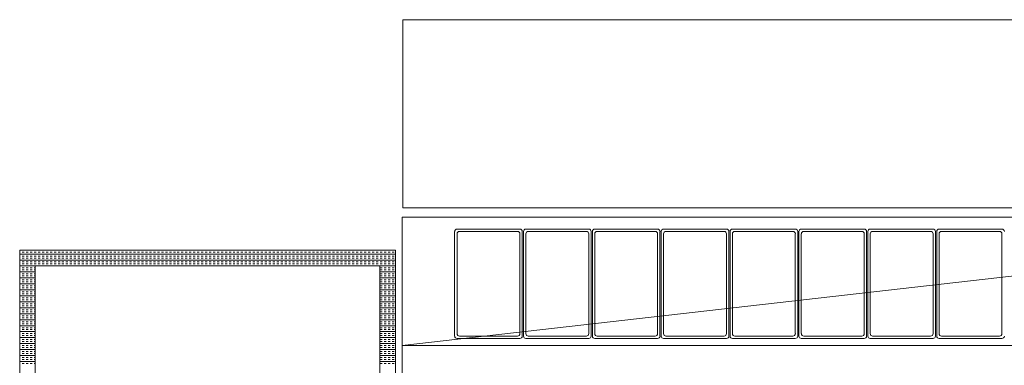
# Model space of a CAD drawing. Header units: millimetres. Extents: x -750 to 72845, y -24282 to 18874.
# Tile 120 of 154: x 66334 to 67910, y 13272 to 13824. Entities that reach past the tile are written whole.
import ezdxf

# ---------------------------------------------------------------- set-up
doc = ezdxf.new("R2010")
doc.units = ezdxf.units.MM
doc.header["$MEASUREMENT"] = 0
doc.layers.add('IRISH HOUSE_HYD AIRPORT_DRAINAGE LAYOUT 1$0$GREY SCALE', color=8, linetype='Continuous')
doc.layers.add('IRISH HOUSE_HYD AIRPORT_DRAINAGE LAYOUT 1$0$GREYSCALE', color=8, linetype='Continuous', lineweight=0)
doc.layers.add('M-MEP-ELPR-EQUIP', color=6, linetype='Continuous', lineweight=20)

# ---------------------------------------------------------------- blocks, each defined once
blk = doc.blocks.new('IRISH HOUSE_HYD AIRPORT_DRAINAGE LAYOUT 1$0$FLOOR PLAN')
at = {"layer": 'IRISH HOUSE_HYD AIRPORT_DRAINAGE LAYOUT 1$0$GREYSCALE', "color": 8, "lineweight": 0}
for p, q in [((16947.6, 13824.3, 4524.1), (16947.6, 13523.6, 4524.1)), ((16947.6, 13824.3, 4524.1), (18422.5, 13824.3, 4524.1)), ((16947.6, 13523.6, 4524.1), (18422.5, 13523.6, 4524.1)), ((16946.6, 12858.8), (16946.6, 13508.8)), ((16946.6, 13508.8), (18750.9, 13508.8)), ((18750.9, 13508.8), (16946.6, 13303.3)), ((17134.9, 13489.6), (17034.4, 13489.6)), ((17134.9, 13489.6), (17034.4, 13489.6)), ((17245.2, 13489.6), (17144.6, 13489.6)), ((17245.2, 13489.6), (17144.6, 13489.6)), ((17355.4, 13489.6), (17254.8, 13489.6)), ((17355.4, 13489.6), (17254.8, 13489.6)), ((17365, 13489.6), (17465.6, 13489.6)), ((17365, 13489.6), (17465.6, 13489.6)), ((17475.2, 13489.6), (17575.8, 13489.6)), ((17475.2, 13489.6), (17575.8, 13489.6)), ((17585.4, 13489.6), (17686, 13489.6)), ((17585.4, 13489.6), (17686, 13489.6)), ((17695.7, 13489.6), (17796.2, 13489.6)), ((17695.7, 13489.6), (17796.2, 13489.6)), ((17906.5, 13489.6), (17805.9, 13489.6)), ((17906.5, 13489.6), (17805.9, 13489.6)), ((17030.5, 13485.8), (17030.5, 13318.5)), ((17030.5, 13485.8), (17030.5, 13318.5)), ((17034.4, 13482), (17034.4, 13322.4)), ((17034.4, 13482), (17034.4, 13322.4)), ((17131.1, 13485.8), (17038.2, 13485.8)), ((17131.1, 13485.8), (17038.2, 13485.8)), ((17134.9, 13322.4), (17134.9, 13482)), ((17134.9, 13322.4), (17134.9, 13482)), ((17138.8, 13318.5), (17138.8, 13485.8)), ((17138.8, 13318.5), (17138.8, 13485.8)), ((17140.8, 13485.8), (17140.8, 13318.5)), ((17140.8, 13485.8), (17140.8, 13318.5)), ((17144.6, 13482), (17144.6, 13322.4)), ((17144.6, 13482), (17144.6, 13322.4)), ((17241.3, 13485.8), (17148.4, 13485.8)), ((17241.3, 13485.8), (17148.4, 13485.8)), ((17245.2, 13322.4), (17245.2, 13482)), ((17245.2, 13322.4), (17245.2, 13482)), ((17249, 13318.5), (17249, 13485.8)), ((17249, 13318.5), (17249, 13485.8)), ((17251, 13485.8), (17251, 13318.5)), ((17251, 13485.8), (17251, 13318.5)), ((17254.8, 13482), (17254.8, 13322.4)), ((17254.8, 13482), (17254.8, 13322.4)), ((17351.5, 13485.8), (17258.6, 13485.8)), ((17351.5, 13485.8), (17258.6, 13485.8)), ((17355.4, 13322.4), (17355.4, 13482)), ((17355.4, 13322.4), (17355.4, 13482)), ((17359.2, 13318.5), (17359.2, 13485.8)), ((17359.2, 13318.5), (17359.2, 13485.8)), ((17361.2, 13318.5), (17361.2, 13485.8)), ((17361.2, 13318.5), (17361.2, 13485.8)), ((17365, 13322.4), (17365, 13482)), ((17365, 13322.4), (17365, 13482)), ((17368.8, 13485.8), (17461.8, 13485.8)), ((17368.8, 13485.8), (17461.8, 13485.8)), ((17465.6, 13482), (17465.6, 13322.4)), ((17465.6, 13482), (17465.6, 13322.4)), ((17469.4, 13485.8), (17469.4, 13318.5)), ((17469.4, 13485.8), (17469.4, 13318.5)), ((17471.4, 13318.5), (17471.4, 13485.8)), ((17471.4, 13318.5), (17471.4, 13485.8)), ((17475.2, 13322.4), (17475.2, 13482)), ((17475.2, 13322.4), (17475.2, 13482)), ((17479, 13485.8), (17572, 13485.8)), ((17479, 13485.8), (17572, 13485.8)), ((17575.8, 13482), (17575.8, 13322.4)), ((17575.8, 13482), (17575.8, 13322.4)), ((17579.6, 13485.8), (17579.6, 13318.5)), ((17579.6, 13485.8), (17579.6, 13318.5)), ((17581.6, 13318.5), (17581.6, 13485.8)), ((17581.6, 13318.5), (17581.6, 13485.8)), ((17585.4, 13322.4), (17585.4, 13482)), ((17585.4, 13322.4), (17585.4, 13482)), ((17589.3, 13485.8), (17682.2, 13485.8)), ((17589.3, 13485.8), (17682.2, 13485.8)), ((17686, 13482), (17686, 13322.4)), ((17686, 13482), (17686, 13322.4)), ((17689.8, 13485.8), (17689.8, 13318.5)), ((17689.8, 13485.8), (17689.8, 13318.5)), ((17691.8, 13318.5), (17691.8, 13485.8)), ((17691.8, 13318.5), (17691.8, 13485.8)), ((17695.7, 13322.4), (17695.7, 13482)), ((17695.7, 13322.4), (17695.7, 13482)), ((17699.5, 13485.8), (17792.4, 13485.8)), ((17699.5, 13485.8), (17792.4, 13485.8)), ((17796.2, 13482), (17796.2, 13322.4)), ((17796.2, 13482), (17796.2, 13322.4)), ((17800.1, 13485.8), (17800.1, 13318.5)), ((17800.1, 13485.8), (17800.1, 13318.5)), ((17802.1, 13485.8), (17802.1, 13318.5)), ((17802.1, 13485.8), (17802.1, 13318.5)), ((17805.9, 13482), (17805.9, 13322.4)), ((17805.9, 13482), (17805.9, 13322.4)), ((17902.6, 13485.8), (17809.7, 13485.8)), ((17902.6, 13485.8), (17809.7, 13485.8)), ((17906.5, 13322.4), (17906.5, 13482)), ((17906.5, 13322.4), (17906.5, 13482)), ((16334.4, 13452.9), (16335.2, 13452.9)), ((16334.4, 13449.7), (16935.8, 13449.7)), ((16334.4, 13446.5), (16335.2, 13446.5)), ((16334.4, 13443.3), (16335.2, 13443.3)), ((16338.4, 13452.9), (16341.6, 13452.9)), ((16338.4, 13446.5), (16341.6, 13446.5)), ((16338.4, 13443.3), (16341.6, 13443.3)), ((16344.8, 13452.9), (16347.9, 13452.9)), ((16344.8, 13446.5), (16347.9, 13446.5)), ((16344.8, 13443.3), (16347.9, 13443.3)), ((16351.1, 13452.9), (16354.3, 13452.9)), ((16351.1, 13446.5), (16354.3, 13446.5)), ((16351.1, 13443.3), (16354.3, 13443.3)), ((16357.5, 13452.9), (16360.7, 13452.9)), ((16357.5, 13446.5), (16360.7, 13446.5)), ((16357.5, 13443.3), (16360.7, 13443.3)), ((16363.8, 13452.9), (16367, 13452.9)), ((16363.8, 13446.5), (16367, 13446.5)), ((16363.8, 13443.3), (16367, 13443.3)), ((16370.2, 13452.9), (16373.4, 13452.9)), ((16370.2, 13446.5), (16373.4, 13446.5)), ((16370.2, 13443.3), (16373.4, 13443.3)), ((16376.6, 13452.9), (16379.8, 13452.9)), ((16376.6, 13446.5), (16379.8, 13446.5)), ((16376.6, 13443.3), (16379.8, 13443.3)), ((16382.9, 13452.9), (16386.1, 13452.9)), ((16382.9, 13446.5), (16386.1, 13446.5)), ((16382.9, 13443.3), (16386.1, 13443.3)), ((16389.3, 13452.9), (16392.5, 13452.9)), ((16389.3, 13446.5), (16392.5, 13446.5)), ((16389.3, 13443.3), (16392.5, 13443.3)), ((16395.7, 13452.9), (16398.9, 13452.9)), ((16395.7, 13446.5), (16398.9, 13446.5)), ((16395.7, 13443.3), (16398.9, 13443.3)), ((16402, 13452.9), (16405.2, 13452.9)), ((16402, 13446.5), (16405.2, 13446.5)), ((16402, 13443.3), (16405.2, 13443.3)), ((16408.4, 13452.9), (16411.6, 13452.9)), ((16408.4, 13446.5), (16411.6, 13446.5)), ((16408.4, 13443.3), (16411.6, 13443.3)), ((16414.8, 13452.9), (16418, 13452.9)), ((16414.8, 13446.5), (16418, 13446.5)), ((16414.8, 13443.3), (16418, 13443.3)), ((16421.1, 13452.9), (16424.3, 13452.9)), ((16421.1, 13446.5), (16424.3, 13446.5)), ((16421.1, 13443.3), (16424.3, 13443.3)), ((16427.5, 13452.9), (16430.7, 13452.9)), ((16427.5, 13446.5), (16430.7, 13446.5)), ((16427.5, 13443.3), (16430.7, 13443.3)), ((16433.9, 13452.9), (16437, 13452.9)), ((16433.9, 13446.5), (16437, 13446.5)), ((16433.9, 13443.3), (16437, 13443.3)), ((16440.2, 13452.9), (16443.4, 13452.9)), ((16440.2, 13446.5), (16443.4, 13446.5)), ((16440.2, 13443.3), (16443.4, 13443.3)), ((16446.6, 13452.9), (16449.8, 13452.9)), ((16446.6, 13446.5), (16449.8, 13446.5)), ((16446.6, 13443.3), (16449.8, 13443.3)), ((16453, 13452.9), (16456.1, 13452.9)), ((16453, 13446.5), (16456.1, 13446.5)), ((16453, 13443.3), (16456.1, 13443.3)), ((16459.3, 13452.9), (16462.5, 13452.9)), ((16459.3, 13446.5), (16462.5, 13446.5)), ((16459.3, 13443.3), (16462.5, 13443.3)), ((16465.7, 13452.9), (16468.9, 13452.9)), ((16465.7, 13446.5), (16468.9, 13446.5)), ((16465.7, 13443.3), (16468.9, 13443.3)), ((16472.1, 13452.9), (16475.2, 13452.9)), ((16472.1, 13446.5), (16475.2, 13446.5)), ((16472.1, 13443.3), (16475.2, 13443.3)), ((16478.4, 13452.9), (16481.6, 13452.9)), ((16478.4, 13446.5), (16481.6, 13446.5)), ((16478.4, 13443.3), (16481.6, 13443.3)), ((16484.8, 13452.9), (16488, 13452.9)), ((16484.8, 13446.5), (16488, 13446.5)), ((16484.8, 13443.3), (16488, 13443.3)), ((16491.2, 13452.9), (16494.3, 13452.9)), ((16491.2, 13446.5), (16494.3, 13446.5)), ((16491.2, 13443.3), (16494.3, 13443.3)), ((16497.5, 13452.9), (16500.7, 13452.9)), ((16497.5, 13446.5), (16500.7, 13446.5)), ((16497.5, 13443.3), (16500.7, 13443.3)), ((16503.9, 13452.9), (16507.1, 13452.9)), ((16503.9, 13446.5), (16507.1, 13446.5)), ((16503.9, 13443.3), (16507.1, 13443.3)), ((16510.3, 13452.9), (16513.4, 13452.9)), ((16510.3, 13446.5), (16513.4, 13446.5)), ((16510.3, 13443.3), (16513.4, 13443.3)), ((16516.6, 13452.9), (16519.8, 13452.9)), ((16516.6, 13446.5), (16519.8, 13446.5)), ((16516.6, 13443.3), (16519.8, 13443.3)), ((16523, 13452.9), (16526.2, 13452.9)), ((16523, 13446.5), (16526.2, 13446.5)), ((16523, 13443.3), (16526.2, 13443.3)), ((16529.3, 13452.9), (16532.5, 13452.9)), ((16529.3, 13446.5), (16532.5, 13446.5)), ((16529.3, 13443.3), (16532.5, 13443.3)), ((16535.7, 13452.9), (16538.9, 13452.9)), ((16535.7, 13446.5), (16538.9, 13446.5)), ((16535.7, 13443.3), (16538.9, 13443.3)), ((16542.1, 13452.9), (16545.3, 13452.9)), ((16542.1, 13446.5), (16545.3, 13446.5)), ((16542.1, 13443.3), (16545.3, 13443.3)), ((16548.4, 13452.9), (16551.6, 13452.9)), ((16548.4, 13446.5), (16551.6, 13446.5)), ((16548.4, 13443.3), (16551.6, 13443.3)), ((16554.8, 13452.9), (16558, 13452.9)), ((16554.8, 13446.5), (16558, 13446.5)), ((16554.8, 13443.3), (16558, 13443.3)), ((16561.2, 13452.9), (16564.4, 13452.9)), ((16561.2, 13446.5), (16564.4, 13446.5)), ((16561.2, 13443.3), (16564.4, 13443.3)), ((16567.5, 13452.9), (16570.7, 13452.9)), ((16567.5, 13446.5), (16570.7, 13446.5)), ((16567.5, 13443.3), (16570.7, 13443.3)), ((16573.9, 13452.9), (16577.1, 13452.9)), ((16573.9, 13446.5), (16577.1, 13446.5)), ((16573.9, 13443.3), (16577.1, 13443.3)), ((16580.3, 13452.9), (16583.5, 13452.9)), ((16580.3, 13446.5), (16583.5, 13446.5)), ((16580.3, 13443.3), (16583.5, 13443.3)), ((16586.6, 13452.9), (16589.8, 13452.9)), ((16586.6, 13446.5), (16589.8, 13446.5)), ((16586.6, 13443.3), (16589.8, 13443.3)), ((16593, 13452.9), (16596.2, 13452.9)), ((16593, 13446.5), (16596.2, 13446.5)), ((16593, 13443.3), (16596.2, 13443.3)), ((16599.4, 13452.9), (16602.5, 13452.9)), ((16599.4, 13446.5), (16602.5, 13446.5)), ((16599.4, 13443.3), (16602.5, 13443.3)), ((16605.7, 13452.9), (16608.9, 13452.9)), ((16605.7, 13446.5), (16608.9, 13446.5)), ((16605.7, 13443.3), (16608.9, 13443.3)), ((16612.1, 13452.9), (16615.3, 13452.9)), ((16612.1, 13446.5), (16615.3, 13446.5)), ((16612.1, 13443.3), (16615.3, 13443.3)), ((16618.5, 13452.9), (16621.6, 13452.9)), ((16618.5, 13446.5), (16621.6, 13446.5)), ((16618.5, 13443.3), (16621.6, 13443.3)), ((16624.8, 13452.9), (16628, 13452.9)), ((16624.8, 13446.5), (16628, 13446.5)), ((16624.8, 13443.3), (16628, 13443.3)), ((16631.2, 13452.9), (16634.4, 13452.9)), ((16631.2, 13446.5), (16634.4, 13446.5)), ((16631.2, 13443.3), (16634.4, 13443.3)), ((16637.6, 13452.9), (16640.7, 13452.9)), ((16637.6, 13446.5), (16640.7, 13446.5)), ((16637.6, 13443.3), (16640.7, 13443.3)), ((16643.9, 13452.9), (16647.1, 13452.9)), ((16643.9, 13446.5), (16647.1, 13446.5)), ((16643.9, 13443.3), (16647.1, 13443.3)), ((16650.3, 13452.9), (16653.5, 13452.9)), ((16650.3, 13446.5), (16653.5, 13446.5)), ((16650.3, 13443.3), (16653.5, 13443.3)), ((16656.7, 13452.9), (16659.8, 13452.9)), ((16656.7, 13446.5), (16659.8, 13446.5)), ((16656.7, 13443.3), (16659.8, 13443.3)), ((16663, 13452.9), (16666.2, 13452.9)), ((16663, 13446.5), (16666.2, 13446.5)), ((16663, 13443.3), (16666.2, 13443.3)), ((16669.4, 13452.9), (16672.6, 13452.9)), ((16669.4, 13446.5), (16672.6, 13446.5)), ((16669.4, 13443.3), (16672.6, 13443.3)), ((16675.8, 13452.9), (16678.9, 13452.9)), ((16675.8, 13446.5), (16678.9, 13446.5)), ((16675.8, 13443.3), (16678.9, 13443.3)), ((16682.1, 13452.9), (16685.3, 13452.9)), ((16682.1, 13446.5), (16685.3, 13446.5)), ((16682.1, 13443.3), (16685.3, 13443.3)), ((16688.5, 13452.9), (16691.7, 13452.9)), ((16688.5, 13446.5), (16691.7, 13446.5)), ((16688.5, 13443.3), (16691.7, 13443.3)), ((16694.8, 13452.9), (16698, 13452.9)), ((16694.8, 13446.5), (16698, 13446.5)), ((16694.8, 13443.3), (16698, 13443.3)), ((16701.2, 13452.9), (16704.4, 13452.9)), ((16701.2, 13446.5), (16704.4, 13446.5)), ((16701.2, 13443.3), (16704.4, 13443.3)), ((16707.6, 13452.9), (16710.8, 13452.9)), ((16707.6, 13446.5), (16710.8, 13446.5)), ((16707.6, 13443.3), (16710.8, 13443.3)), ((16713.9, 13452.9), (16717.1, 13452.9)), ((16713.9, 13446.5), (16717.1, 13446.5)), ((16713.9, 13443.3), (16717.1, 13443.3)), ((16720.3, 13452.9), (16723.5, 13452.9)), ((16720.3, 13446.5), (16723.5, 13446.5)), ((16720.3, 13443.3), (16723.5, 13443.3)), ((16726.7, 13452.9), (16729.9, 13452.9)), ((16726.7, 13446.5), (16729.9, 13446.5)), ((16726.7, 13443.3), (16729.9, 13443.3)), ((16733, 13452.9), (16736.2, 13452.9)), ((16733, 13446.5), (16736.2, 13446.5)), ((16733, 13443.3), (16736.2, 13443.3)), ((16739.4, 13452.9), (16742.6, 13452.9)), ((16739.4, 13446.5), (16742.6, 13446.5)), ((16739.4, 13443.3), (16742.6, 13443.3)), ((16745.8, 13452.9), (16749, 13452.9)), ((16745.8, 13446.5), (16749, 13446.5)), ((16745.8, 13443.3), (16749, 13443.3)), ((16752.1, 13452.9), (16755.3, 13452.9)), ((16752.1, 13446.5), (16755.3, 13446.5)), ((16752.1, 13443.3), (16755.3, 13443.3)), ((16758.5, 13452.9), (16761.7, 13452.9)), ((16758.5, 13446.5), (16761.7, 13446.5)), ((16758.5, 13443.3), (16761.7, 13443.3)), ((16764.9, 13452.9), (16768, 13452.9)), ((16764.9, 13446.5), (16768, 13446.5)), ((16764.9, 13443.3), (16768, 13443.3)), ((16771.2, 13452.9), (16774.4, 13452.9)), ((16771.2, 13446.5), (16774.4, 13446.5)), ((16771.2, 13443.3), (16774.4, 13443.3)), ((16777.6, 13452.9), (16780.8, 13452.9)), ((16777.6, 13446.5), (16780.8, 13446.5)), ((16777.6, 13443.3), (16780.8, 13443.3)), ((16784, 13452.9), (16787.1, 13452.9)), ((16784, 13446.5), (16787.1, 13446.5)), ((16784, 13443.3), (16787.1, 13443.3)), ((16790.3, 13452.9), (16793.5, 13452.9)), ((16790.3, 13446.5), (16793.5, 13446.5)), ((16790.3, 13443.3), (16793.5, 13443.3)), ((16796.7, 13452.9), (16799.9, 13452.9)), ((16796.7, 13446.5), (16799.9, 13446.5)), ((16796.7, 13443.3), (16799.9, 13443.3)), ((16803.1, 13452.9), (16806.2, 13452.9)), ((16803.1, 13446.5), (16806.2, 13446.5)), ((16803.1, 13443.3), (16806.2, 13443.3)), ((16809.4, 13452.9), (16812.6, 13452.9)), ((16809.4, 13446.5), (16812.6, 13446.5)), ((16809.4, 13443.3), (16812.6, 13443.3)), ((16815.8, 13452.9), (16819, 13452.9)), ((16815.8, 13446.5), (16819, 13446.5)), ((16815.8, 13443.3), (16819, 13443.3)), ((16822.2, 13452.9), (16825.3, 13452.9)), ((16822.2, 13446.5), (16825.3, 13446.5)), ((16822.2, 13443.3), (16825.3, 13443.3)), ((16828.5, 13452.9), (16831.7, 13452.9)), ((16828.5, 13446.5), (16831.7, 13446.5)), ((16828.5, 13443.3), (16831.7, 13443.3)), ((16834.9, 13452.9), (16838.1, 13452.9)), ((16834.9, 13446.5), (16838.1, 13446.5)), ((16834.9, 13443.3), (16838.1, 13443.3)), ((16841.3, 13452.9), (16844.4, 13452.9)), ((16841.3, 13446.5), (16844.4, 13446.5)), ((16841.3, 13443.3), (16844.4, 13443.3)), ((16847.6, 13452.9), (16850.8, 13452.9)), ((16847.6, 13446.5), (16850.8, 13446.5)), ((16847.6, 13443.3), (16850.8, 13443.3)), ((16854, 13452.9), (16857.2, 13452.9)), ((16854, 13446.5), (16857.2, 13446.5)), ((16854, 13443.3), (16857.2, 13443.3)), ((16860.3, 13452.9), (16863.5, 13452.9)), ((16860.3, 13446.5), (16863.5, 13446.5)), ((16860.3, 13443.3), (16863.5, 13443.3)), ((16866.7, 13452.9), (16869.9, 13452.9)), ((16866.7, 13446.5), (16869.9, 13446.5)), ((16866.7, 13443.3), (16869.9, 13443.3)), ((16873.1, 13452.9), (16876.3, 13452.9)), ((16873.1, 13446.5), (16876.3, 13446.5)), ((16873.1, 13443.3), (16876.3, 13443.3)), ((16879.4, 13452.9), (16882.6, 13452.9)), ((16879.4, 13446.5), (16882.6, 13446.5)), ((16879.4, 13443.3), (16882.6, 13443.3)), ((16885.8, 13452.9), (16889, 13452.9)), ((16885.8, 13446.5), (16889, 13446.5)), ((16885.8, 13443.3), (16889, 13443.3)), ((16892.2, 13452.9), (16895.4, 13452.9)), ((16892.2, 13446.5), (16895.4, 13446.5)), ((16892.2, 13443.3), (16895.4, 13443.3)), ((16898.5, 13452.9), (16901.7, 13452.9)), ((16898.5, 13446.5), (16901.7, 13446.5)), ((16898.5, 13443.3), (16901.7, 13443.3)), ((16904.9, 13452.9), (16908.1, 13452.9)), ((16904.9, 13446.5), (16908.1, 13446.5)), ((16904.9, 13443.3), (16908.1, 13443.3)), ((16911.3, 13452.9), (16914.5, 13452.9)), ((16911.3, 13446.5), (16914.5, 13446.5)), ((16911.3, 13443.3), (16914.5, 13443.3)), ((16917.6, 13452.9), (16920.8, 13452.9)), ((16917.6, 13446.5), (16920.8, 13446.5)), ((16917.6, 13443.3), (16920.8, 13443.3)), ((16924, 13452.9), (16927.2, 13452.9)), ((16924, 13446.5), (16927.2, 13446.5)), ((16924, 13443.3), (16927.2, 13443.3)), ((16930.4, 13452.9), (16933.5, 13452.9)), ((16930.4, 13446.5), (16933.5, 13446.5)), ((16930.4, 13443.3), (16933.5, 13443.3)), ((16334.4, 13440.1), (16935.8, 13440.1)), ((16334.4, 13437), (16335.2, 13437)), ((16334.4, 13433.8), (16335.2, 13433.8)), ((16334.4, 13430.6), (16359.4, 13430.6)), ((16334.4, 13427.4), (16335.2, 13427.4)), ((16338.4, 13437), (16341.6, 13437)), ((16338.4, 13433.8), (16341.6, 13433.8)), ((16338.4, 13427.4), (16341.6, 13427.4)), ((16344.8, 13437), (16347.9, 13437)), ((16344.8, 13433.8), (16347.9, 13433.8)), ((16344.8, 13427.4), (16347.9, 13427.4)), ((16351.1, 13437), (16354.3, 13437)), ((16351.1, 13433.8), (16354.3, 13433.8)), ((16351.1, 13427.4), (16354.3, 13427.4)), ((16357.5, 13437), (16360.7, 13437)), ((16357.5, 13433.8), (16360.7, 13433.8)), ((16357.5, 13427.4), (16359.4, 13427.4)), ((16363.8, 13437), (16367, 13437)), ((16363.8, 13433.8), (16367, 13433.8)), ((16370.2, 13437), (16373.4, 13437)), ((16370.2, 13433.8), (16373.4, 13433.8)), ((16376.6, 13437), (16379.8, 13437)), ((16376.6, 13433.8), (16379.8, 13433.8)), ((16382.9, 13437), (16386.1, 13437)), ((16382.9, 13433.8), (16386.1, 13433.8)), ((16389.3, 13437), (16392.5, 13437)), ((16389.3, 13433.8), (16392.5, 13433.8)), ((16395.7, 13437), (16398.9, 13437)), ((16395.7, 13433.8), (16398.9, 13433.8)), ((16402, 13437), (16405.2, 13437)), ((16402, 13433.8), (16405.2, 13433.8)), ((16408.4, 13437), (16411.6, 13437)), ((16408.4, 13433.8), (16411.6, 13433.8)), ((16414.8, 13437), (16418, 13437)), ((16414.8, 13433.8), (16418, 13433.8)), ((16421.1, 13437), (16424.3, 13437)), ((16421.1, 13433.8), (16424.3, 13433.8)), ((16427.5, 13437), (16430.7, 13437)), ((16427.5, 13433.8), (16430.7, 13433.8)), ((16433.9, 13437), (16437, 13437)), ((16433.9, 13433.8), (16437, 13433.8)), ((16440.2, 13437), (16443.4, 13437)), ((16440.2, 13433.8), (16443.4, 13433.8)), ((16446.6, 13437), (16449.8, 13437)), ((16446.6, 13433.8), (16449.8, 13433.8)), ((16453, 13437), (16456.1, 13437)), ((16453, 13433.8), (16456.1, 13433.8)), ((16459.3, 13437), (16462.5, 13437)), ((16459.3, 13433.8), (16462.5, 13433.8)), ((16465.7, 13437), (16468.9, 13437)), ((16465.7, 13433.8), (16468.9, 13433.8)), ((16472.1, 13437), (16475.2, 13437)), ((16472.1, 13433.8), (16475.2, 13433.8)), ((16478.4, 13437), (16481.6, 13437)), ((16478.4, 13433.8), (16481.6, 13433.8)), ((16484.8, 13437), (16488, 13437)), ((16484.8, 13433.8), (16488, 13433.8)), ((16491.2, 13437), (16494.3, 13437)), ((16491.2, 13433.8), (16494.3, 13433.8)), ((16497.5, 13437), (16500.7, 13437)), ((16497.5, 13433.8), (16500.7, 13433.8)), ((16503.9, 13437), (16507.1, 13437)), ((16503.9, 13433.8), (16507.1, 13433.8)), ((16510.3, 13437), (16513.4, 13437)), ((16510.3, 13433.8), (16513.4, 13433.8)), ((16516.6, 13437), (16519.8, 13437)), ((16516.6, 13433.8), (16519.8, 13433.8)), ((16523, 13437), (16526.2, 13437)), ((16523, 13433.8), (16526.2, 13433.8)), ((16529.3, 13437), (16532.5, 13437)), ((16529.3, 13433.8), (16532.5, 13433.8)), ((16535.7, 13437), (16538.9, 13437)), ((16535.7, 13433.8), (16538.9, 13433.8)), ((16542.1, 13437), (16545.3, 13437)), ((16542.1, 13433.8), (16545.3, 13433.8)), ((16548.4, 13437), (16551.6, 13437)), ((16548.4, 13433.8), (16551.6, 13433.8)), ((16554.8, 13437), (16558, 13437)), ((16554.8, 13433.8), (16558, 13433.8)), ((16561.2, 13437), (16564.4, 13437)), ((16561.2, 13433.8), (16564.4, 13433.8)), ((16567.5, 13437), (16570.7, 13437)), ((16567.5, 13433.8), (16570.7, 13433.8)), ((16573.9, 13437), (16577.1, 13437)), ((16573.9, 13433.8), (16577.1, 13433.8)), ((16580.3, 13437), (16583.5, 13437)), ((16580.3, 13433.8), (16583.5, 13433.8)), ((16586.6, 13437), (16589.8, 13437)), ((16586.6, 13433.8), (16589.8, 13433.8)), ((16593, 13437), (16596.2, 13437)), ((16593, 13433.8), (16596.2, 13433.8)), ((16599.4, 13437), (16602.5, 13437)), ((16599.4, 13433.8), (16602.5, 13433.8)), ((16605.7, 13437), (16608.9, 13437)), ((16605.7, 13433.8), (16608.9, 13433.8)), ((16612.1, 13437), (16615.3, 13437)), ((16612.1, 13433.8), (16615.3, 13433.8)), ((16618.5, 13437), (16621.6, 13437)), ((16618.5, 13433.8), (16621.6, 13433.8)), ((16624.8, 13437), (16628, 13437)), ((16624.8, 13433.8), (16628, 13433.8)), ((16631.2, 13437), (16634.4, 13437)), ((16631.2, 13433.8), (16634.4, 13433.8)), ((16637.6, 13437), (16640.7, 13437)), ((16637.6, 13433.8), (16640.7, 13433.8)), ((16643.9, 13437), (16647.1, 13437)), ((16643.9, 13433.8), (16647.1, 13433.8)), ((16650.3, 13437), (16653.5, 13437)), ((16650.3, 13433.8), (16653.5, 13433.8)), ((16656.7, 13437), (16659.8, 13437)), ((16656.7, 13433.8), (16659.8, 13433.8)), ((16663, 13437), (16666.2, 13437)), ((16663, 13433.8), (16666.2, 13433.8)), ((16669.4, 13437), (16672.6, 13437)), ((16669.4, 13433.8), (16672.6, 13433.8)), ((16675.8, 13437), (16678.9, 13437)), ((16675.8, 13433.8), (16678.9, 13433.8)), ((16682.1, 13437), (16685.3, 13437)), ((16682.1, 13433.8), (16685.3, 13433.8)), ((16688.5, 13437), (16691.7, 13437)), ((16688.5, 13433.8), (16691.7, 13433.8)), ((16694.8, 13437), (16698, 13437)), ((16694.8, 13433.8), (16698, 13433.8)), ((16701.2, 13437), (16704.4, 13437)), ((16701.2, 13433.8), (16704.4, 13433.8)), ((16707.6, 13437), (16710.8, 13437)), ((16707.6, 13433.8), (16710.8, 13433.8)), ((16713.9, 13437), (16717.1, 13437)), ((16713.9, 13433.8), (16717.1, 13433.8)), ((16720.3, 13437), (16723.5, 13437)), ((16720.3, 13433.8), (16723.5, 13433.8)), ((16726.7, 13437), (16729.9, 13437)), ((16726.7, 13433.8), (16729.9, 13433.8)), ((16733, 13437), (16736.2, 13437)), ((16733, 13433.8), (16736.2, 13433.8)), ((16739.4, 13437), (16742.6, 13437)), ((16739.4, 13433.8), (16742.6, 13433.8)), ((16745.8, 13437), (16749, 13437)), ((16745.8, 13433.8), (16749, 13433.8)), ((16752.1, 13437), (16755.3, 13437)), ((16752.1, 13433.8), (16755.3, 13433.8)), ((16758.5, 13437), (16761.7, 13437)), ((16758.5, 13433.8), (16761.7, 13433.8)), ((16764.9, 13437), (16768, 13437)), ((16764.9, 13433.8), (16768, 13433.8)), ((16771.2, 13437), (16774.4, 13437)), ((16771.2, 13433.8), (16774.4, 13433.8)), ((16777.6, 13437), (16780.8, 13437)), ((16777.6, 13433.8), (16780.8, 13433.8)), ((16784, 13437), (16787.1, 13437)), ((16784, 13433.8), (16787.1, 13433.8)), ((16790.3, 13437), (16793.5, 13437)), ((16790.3, 13433.8), (16793.5, 13433.8)), ((16796.7, 13437), (16799.9, 13437)), ((16796.7, 13433.8), (16799.9, 13433.8)), ((16803.1, 13437), (16806.2, 13437)), ((16803.1, 13433.8), (16806.2, 13433.8)), ((16809.4, 13437), (16812.6, 13437)), ((16809.4, 13433.8), (16812.6, 13433.8)), ((16815.8, 13437), (16819, 13437)), ((16815.8, 13433.8), (16819, 13433.8)), ((16822.2, 13437), (16825.3, 13437)), ((16822.2, 13433.8), (16825.3, 13433.8)), ((16828.5, 13437), (16831.7, 13437)), ((16828.5, 13433.8), (16831.7, 13433.8)), ((16834.9, 13437), (16838.1, 13437)), ((16834.9, 13433.8), (16838.1, 13433.8)), ((16841.3, 13437), (16844.4, 13437)), ((16841.3, 13433.8), (16844.4, 13433.8)), ((16847.6, 13437), (16850.8, 13437)), ((16847.6, 13433.8), (16850.8, 13433.8)), ((16854, 13437), (16857.2, 13437)), ((16854, 13433.8), (16857.2, 13433.8)), ((16860.3, 13437), (16863.5, 13437)), ((16860.3, 13433.8), (16863.5, 13433.8)), ((16866.7, 13437), (16869.9, 13437)), ((16866.7, 13433.8), (16869.9, 13433.8)), ((16873.1, 13437), (16876.3, 13437)), ((16873.1, 13433.8), (16876.3, 13433.8)), ((16879.4, 13437), (16882.6, 13437)), ((16879.4, 13433.8), (16882.6, 13433.8)), ((16885.8, 13437), (16889, 13437)), ((16885.8, 13433.8), (16889, 13433.8)), ((16892.2, 13437), (16895.4, 13437)), ((16892.2, 13433.8), (16895.4, 13433.8)), ((16898.5, 13437), (16901.7, 13437)), ((16898.5, 13433.8), (16901.7, 13433.8)), ((16904.9, 13437), (16908.1, 13437)), ((16904.9, 13433.8), (16908.1, 13433.8)), ((16910.8, 13430.6), (16935.8, 13430.6)), ((16911.3, 13437), (16914.5, 13437)), ((16911.3, 13433.8), (16914.5, 13433.8)), ((16911.3, 13427.4), (16914.5, 13427.4)), ((16917.6, 13437), (16920.8, 13437)), ((16917.6, 13433.8), (16920.8, 13433.8)), ((16917.6, 13427.4), (16920.8, 13427.4)), ((16924, 13437), (16927.2, 13437)), ((16924, 13433.8), (16927.2, 13433.8)), ((16924, 13427.4), (16927.2, 13427.4)), ((16930.4, 13437), (16933.5, 13437)), ((16930.4, 13433.8), (16933.5, 13433.8)), ((16930.4, 13427.4), (16933.5, 13427.4)), ((16334.4, 13424.2), (16335.2, 13424.2)), ((16334.4, 13421.1), (16359.4, 13421.1)), ((16334.4, 13417.9), (16335.2, 13417.9)), ((16334.4, 13414.7), (16335.2, 13414.7)), ((16334.4, 13411.5), (16359.4, 13411.5)), ((16338.4, 13424.2), (16341.6, 13424.2)), ((16338.4, 13417.9), (16341.6, 13417.9)), ((16338.4, 13414.7), (16341.6, 13414.7)), ((16344.8, 13424.2), (16347.9, 13424.2)), ((16344.8, 13417.9), (16347.9, 13417.9)), ((16344.8, 13414.7), (16347.9, 13414.7)), ((16351.1, 13424.2), (16354.3, 13424.2)), ((16351.1, 13417.9), (16354.3, 13417.9)), ((16351.1, 13414.7), (16354.3, 13414.7)), ((16357.5, 13424.2), (16359.4, 13424.2)), ((16357.5, 13417.9), (16359.4, 13417.9)), ((16357.5, 13414.7), (16359.4, 13414.7)), ((16910.8, 13421.1), (16935.8, 13421.1)), ((16910.8, 13411.5), (16935.8, 13411.5)), ((16911.3, 13424.2), (16914.5, 13424.2)), ((16911.3, 13417.9), (16914.5, 13417.9)), ((16911.3, 13414.7), (16914.5, 13414.7)), ((16917.6, 13424.2), (16920.8, 13424.2)), ((16917.6, 13417.9), (16920.8, 13417.9)), ((16917.6, 13414.7), (16920.8, 13414.7)), ((16924, 13424.2), (16927.2, 13424.2)), ((16924, 13417.9), (16927.2, 13417.9)), ((16924, 13414.7), (16927.2, 13414.7)), ((16930.4, 13424.2), (16933.5, 13424.2)), ((16930.4, 13417.9), (16933.5, 13417.9)), ((16930.4, 13414.7), (16933.5, 13414.7)), ((16334.4, 13408.3), (16335.2, 13408.3)), ((16334.4, 13405.1), (16335.2, 13405.1)), ((16334.4, 13402), (16359.4, 13402)), ((16334.4, 13398.8), (16335.2, 13398.8)), ((16334.4, 13395.6), (16335.2, 13395.6)), ((16338.4, 13408.3), (16341.6, 13408.3)), ((16338.4, 13405.1), (16341.6, 13405.1)), ((16338.4, 13398.8), (16341.6, 13398.8)), ((16338.4, 13395.6), (16341.6, 13395.6)), ((16344.8, 13408.3), (16347.9, 13408.3)), ((16344.8, 13405.1), (16347.9, 13405.1)), ((16344.8, 13398.8), (16347.9, 13398.8)), ((16344.8, 13395.6), (16347.9, 13395.6)), ((16351.1, 13408.3), (16354.3, 13408.3)), ((16351.1, 13405.1), (16354.3, 13405.1)), ((16351.1, 13398.8), (16354.3, 13398.8)), ((16351.1, 13395.6), (16354.3, 13395.6)), ((16357.5, 13408.3), (16359.4, 13408.3)), ((16357.5, 13405.1), (16359.4, 13405.1)), ((16357.5, 13398.8), (16359.4, 13398.8)), ((16357.5, 13395.6), (16359.4, 13395.6)), ((16910.8, 13402), (16935.8, 13402)), ((16911.3, 13408.3), (16914.5, 13408.3)), ((16911.3, 13405.1), (16914.5, 13405.1)), ((16911.3, 13398.8), (16914.5, 13398.8)), ((16911.3, 13395.6), (16914.5, 13395.6)), ((16917.6, 13408.3), (16920.8, 13408.3)), ((16917.6, 13405.1), (16920.8, 13405.1)), ((16917.6, 13398.8), (16920.8, 13398.8)), ((16917.6, 13395.6), (16920.8, 13395.6)), ((16924, 13408.3), (16927.2, 13408.3)), ((16924, 13405.1), (16927.2, 13405.1)), ((16924, 13398.8), (16927.2, 13398.8)), ((16924, 13395.6), (16927.2, 13395.6)), ((16930.4, 13408.3), (16933.5, 13408.3)), ((16930.4, 13405.1), (16933.5, 13405.1)), ((16930.4, 13398.8), (16933.5, 13398.8)), ((16930.4, 13395.6), (16933.5, 13395.6)), ((16334.4, 13392.4), (16359.4, 13392.4)), ((16334.4, 13389.2), (16335.2, 13389.2)), ((16334.4, 13386), (16335.2, 13386)), ((16334.4, 13382.9), (16359.4, 13382.9)), ((16334.4, 13379.7), (16335.2, 13379.7)), ((16338.4, 13389.2), (16341.6, 13389.2)), ((16338.4, 13386), (16341.6, 13386)), ((16338.4, 13379.7), (16341.6, 13379.7)), ((16344.8, 13389.2), (16347.9, 13389.2)), ((16344.8, 13386), (16347.9, 13386)), ((16344.8, 13379.7), (16347.9, 13379.7)), ((16351.1, 13389.2), (16354.3, 13389.2)), ((16351.1, 13386), (16354.3, 13386)), ((16351.1, 13379.7), (16354.3, 13379.7)), ((16357.5, 13389.2), (16359.4, 13389.2)), ((16357.5, 13386), (16359.4, 13386)), ((16357.5, 13379.7), (16359.4, 13379.7)), ((16910.8, 13392.4), (16935.8, 13392.4)), ((16910.8, 13382.9), (16935.8, 13382.9)), ((16911.3, 13389.2), (16914.5, 13389.2)), ((16911.3, 13386), (16914.5, 13386)), ((16911.3, 13379.7), (16914.5, 13379.7)), ((16917.6, 13389.2), (16920.8, 13389.2)), ((16917.6, 13386), (16920.8, 13386)), ((16917.6, 13379.7), (16920.8, 13379.7)), ((16924, 13389.2), (16927.2, 13389.2)), ((16924, 13386), (16927.2, 13386)), ((16924, 13379.7), (16927.2, 13379.7)), ((16930.4, 13389.2), (16933.5, 13389.2)), ((16930.4, 13386), (16933.5, 13386)), ((16930.4, 13379.7), (16933.5, 13379.7)), ((16334.4, 13376.5), (16335.2, 13376.5)), ((16334.4, 13373.3), (16359.4, 13373.3)), ((16334.4, 13370.1), (16335.2, 13370.1)), ((16334.4, 13366.9), (16335.2, 13366.9)), ((16334.4, 13363.8), (16359.4, 13363.8)), ((16338.4, 13376.5), (16341.6, 13376.5)), ((16338.4, 13370.1), (16341.6, 13370.1)), ((16338.4, 13366.9), (16341.6, 13366.9)), ((16344.8, 13376.5), (16347.9, 13376.5)), ((16344.8, 13370.1), (16347.9, 13370.1)), ((16344.8, 13366.9), (16347.9, 13366.9)), ((16351.1, 13376.5), (16354.3, 13376.5)), ((16351.1, 13370.1), (16354.3, 13370.1)), ((16351.1, 13366.9), (16354.3, 13366.9)), ((16357.5, 13376.5), (16359.4, 13376.5)), ((16357.5, 13370.1), (16359.4, 13370.1)), ((16357.5, 13366.9), (16359.4, 13366.9)), ((16910.8, 13373.3), (16935.8, 13373.3)), ((16910.8, 13363.8), (16935.8, 13363.8)), ((16911.3, 13376.5), (16914.5, 13376.5)), ((16911.3, 13370.1), (16914.5, 13370.1)), ((16911.3, 13366.9), (16914.5, 13366.9)), ((16917.6, 13376.5), (16920.8, 13376.5)), ((16917.6, 13370.1), (16920.8, 13370.1)), ((16917.6, 13366.9), (16920.8, 13366.9)), ((16924, 13376.5), (16927.2, 13376.5)), ((16924, 13370.1), (16927.2, 13370.1)), ((16924, 13366.9), (16927.2, 13366.9)), ((16930.4, 13376.5), (16933.5, 13376.5)), ((16930.4, 13370.1), (16933.5, 13370.1)), ((16930.4, 13366.9), (16933.5, 13366.9)), ((16334.4, 13360.6), (16335.2, 13360.6)), ((16334.4, 13357.4), (16335.2, 13357.4)), ((16334.4, 13354.2), (16359.4, 13354.2)), ((16334.4, 13351), (16335.2, 13351)), ((16334.4, 13347.9), (16335.2, 13347.9)), ((16338.4, 13360.6), (16341.6, 13360.6)), ((16338.4, 13357.4), (16341.6, 13357.4)), ((16338.4, 13351), (16341.6, 13351)), ((16338.4, 13347.9), (16341.6, 13347.9)), ((16344.8, 13360.6), (16347.9, 13360.6)), ((16344.8, 13357.4), (16347.9, 13357.4)), ((16344.8, 13351), (16347.9, 13351)), ((16344.8, 13347.9), (16347.9, 13347.9)), ((16351.1, 13360.6), (16354.3, 13360.6)), ((16351.1, 13357.4), (16354.3, 13357.4)), ((16351.1, 13351), (16354.3, 13351)), ((16351.1, 13347.9), (16354.3, 13347.9)), ((16357.5, 13360.6), (16359.4, 13360.6)), ((16357.5, 13357.4), (16359.4, 13357.4)), ((16357.5, 13351), (16359.4, 13351)), ((16357.5, 13347.9), (16359.4, 13347.9)), ((16910.8, 13354.2), (16935.8, 13354.2)), ((16911.3, 13360.6), (16914.5, 13360.6)), ((16911.3, 13357.4), (16914.5, 13357.4)), ((16911.3, 13351), (16914.5, 13351)), ((16911.3, 13347.9), (16914.5, 13347.9)), ((16917.6, 13360.6), (16920.8, 13360.6)), ((16917.6, 13357.4), (16920.8, 13357.4)), ((16917.6, 13351), (16920.8, 13351)), ((16917.6, 13347.9), (16920.8, 13347.9)), ((16924, 13360.6), (16927.2, 13360.6)), ((16924, 13357.4), (16927.2, 13357.4)), ((16924, 13351), (16927.2, 13351)), ((16924, 13347.9), (16927.2, 13347.9)), ((16930.4, 13360.6), (16933.5, 13360.6)), ((16930.4, 13357.4), (16933.5, 13357.4)), ((16930.4, 13351), (16933.5, 13351)), ((16930.4, 13347.9), (16933.5, 13347.9)), ((16334.4, 13344.7), (16359.4, 13344.7)), ((16334.4, 13341.5), (16335.2, 13341.5)), ((16334.4, 13338.3), (16335.2, 13338.3)), ((16334.4, 13335.1), (16359.4, 13335.1)), ((16338.4, 13341.5), (16341.6, 13341.5)), ((16338.4, 13338.3), (16341.6, 13338.3)), ((16344.8, 13341.5), (16347.9, 13341.5)), ((16344.8, 13338.3), (16347.9, 13338.3)), ((16351.1, 13341.5), (16354.3, 13341.5)), ((16351.1, 13338.3), (16354.3, 13338.3)), ((16357.5, 13341.5), (16359.4, 13341.5)), ((16357.5, 13338.3), (16359.4, 13338.3)), ((16910.8, 13344.7), (16935.8, 13344.7)), ((16910.8, 13335.1), (16935.8, 13335.1)), ((16911.3, 13341.5), (16914.5, 13341.5)), ((16911.3, 13338.3), (16914.5, 13338.3)), ((16917.6, 13341.5), (16920.8, 13341.5)), ((16917.6, 13338.3), (16920.8, 13338.3)), ((16924, 13341.5), (16927.2, 13341.5)), ((16924, 13338.3), (16927.2, 13338.3)), ((16930.4, 13341.5), (16933.5, 13341.5)), ((16930.4, 13338.3), (16933.5, 13338.3)), ((16334.4, 13331.9), (16335.2, 13331.9)), ((16334.4, 13328.8), (16335.2, 13328.8)), ((16334.4, 13325.6), (16359.4, 13325.6)), ((16334.4, 13322.4), (16335.2, 13322.4)), ((16334.4, 13319.2), (16335.2, 13319.2)), ((16338.4, 13331.9), (16341.6, 13331.9)), ((16338.4, 13328.8), (16341.6, 13328.8)), ((16338.4, 13322.4), (16341.6, 13322.4)), ((16338.4, 13319.2), (16341.6, 13319.2)), ((16344.8, 13331.9), (16347.9, 13331.9)), ((16344.8, 13328.8), (16347.9, 13328.8)), ((16344.8, 13322.4), (16347.9, 13322.4)), ((16344.8, 13319.2), (16347.9, 13319.2)), ((16351.1, 13331.9), (16354.3, 13331.9)), ((16351.1, 13328.8), (16354.3, 13328.8)), ((16351.1, 13322.4), (16354.3, 13322.4)), ((16351.1, 13319.2), (16354.3, 13319.2)), ((16357.5, 13331.9), (16359.4, 13331.9)), ((16357.5, 13328.8), (16359.4, 13328.8)), ((16357.5, 13322.4), (16359.4, 13322.4)), ((16357.5, 13319.2), (16359.4, 13319.2)), ((16910.8, 13325.6), (16935.8, 13325.6)), ((16911.3, 13331.9), (16914.5, 13331.9)), ((16911.3, 13328.8), (16914.5, 13328.8)), ((16911.3, 13322.4), (16914.5, 13322.4)), ((16911.3, 13319.2), (16914.5, 13319.2)), ((16917.6, 13331.9), (16920.8, 13331.9)), ((16917.6, 13328.8), (16920.8, 13328.8)), ((16917.6, 13322.4), (16920.8, 13322.4)), ((16917.6, 13319.2), (16920.8, 13319.2)), ((16924, 13331.9), (16927.2, 13331.9)), ((16924, 13328.8), (16927.2, 13328.8)), ((16924, 13322.4), (16927.2, 13322.4)), ((16924, 13319.2), (16927.2, 13319.2)), ((16930.4, 13331.9), (16933.5, 13331.9)), ((16930.4, 13328.8), (16933.5, 13328.8)), ((16930.4, 13322.4), (16933.5, 13322.4)), ((16930.4, 13319.2), (16933.5, 13319.2)), ((17038.2, 13318.5), (17131.1, 13318.5)), ((17038.2, 13318.5), (17131.1, 13318.5)), ((17148.4, 13318.5), (17241.3, 13318.5)), ((17148.4, 13318.5), (17241.3, 13318.5)), ((17258.6, 13318.5), (17351.5, 13318.5)), ((17258.6, 13318.5), (17351.5, 13318.5)), ((17461.8, 13318.5), (17368.8, 13318.5)), ((17461.8, 13318.5), (17368.8, 13318.5)), ((17572, 13318.5), (17479, 13318.5)), ((17572, 13318.5), (17479, 13318.5)), ((17682.2, 13318.5), (17589.3, 13318.5)), ((17682.2, 13318.5), (17589.3, 13318.5)), ((17792.4, 13318.5), (17699.5, 13318.5)), ((17792.4, 13318.5), (17699.5, 13318.5)), ((17809.7, 13318.5), (17902.6, 13318.5)), ((17809.7, 13318.5), (17902.6, 13318.5)), ((16334.4, 13316), (16359.4, 13316)), ((16334.4, 13312.8), (16335.2, 13312.8)), ((16334.4, 13309.7), (16335.2, 13309.7)), ((16334.4, 13306.5), (16359.4, 13306.5)), ((16334.4, 13303.3), (16335.2, 13303.3)), ((16338.4, 13312.8), (16341.6, 13312.8)), ((16338.4, 13309.7), (16341.6, 13309.7)), ((16338.4, 13303.3), (16341.6, 13303.3)), ((16344.8, 13312.8), (16347.9, 13312.8)), ((16344.8, 13309.7), (16347.9, 13309.7)), ((16344.8, 13303.3), (16347.9, 13303.3)), ((16351.1, 13312.8), (16354.3, 13312.8)), ((16351.1, 13309.7), (16354.3, 13309.7)), ((16351.1, 13303.3), (16354.3, 13303.3)), ((16357.5, 13312.8), (16359.4, 13312.8)), ((16357.5, 13309.7), (16359.4, 13309.7)), ((16357.5, 13303.3), (16359.4, 13303.3)), ((16910.8, 13316), (16935.8, 13316)), ((16910.8, 13306.5), (16935.8, 13306.5)), ((16911.3, 13312.8), (16914.5, 13312.8)), ((16911.3, 13309.7), (16914.5, 13309.7)), ((16911.3, 13303.3), (16914.5, 13303.3)), ((16917.6, 13312.8), (16920.8, 13312.8)), ((16917.6, 13309.7), (16920.8, 13309.7)), ((16917.6, 13303.3), (16920.8, 13303.3)), ((16924, 13312.8), (16927.2, 13312.8)), ((16924, 13309.7), (16927.2, 13309.7)), ((16924, 13303.3), (16927.2, 13303.3)), ((16930.4, 13312.8), (16933.5, 13312.8)), ((16930.4, 13309.7), (16933.5, 13309.7)), ((16930.4, 13303.3), (16933.5, 13303.3)), ((18750.9, 13303.3), (16946.6, 13303.3)), ((17034.4, 13314.7), (17134.9, 13314.7)), ((17034.4, 13314.7), (17134.9, 13314.7)), ((17144.6, 13314.7), (17245.2, 13314.7)), ((17144.6, 13314.7), (17245.2, 13314.7)), ((17254.8, 13314.7), (17355.4, 13314.7)), ((17254.8, 13314.7), (17355.4, 13314.7)), ((17465.6, 13314.7), (17365, 13314.7)), ((17465.6, 13314.7), (17365, 13314.7)), ((17575.8, 13314.7), (17475.2, 13314.7)), ((17575.8, 13314.7), (17475.2, 13314.7)), ((17686, 13314.7), (17585.4, 13314.7)), ((17686, 13314.7), (17585.4, 13314.7)), ((17796.2, 13314.7), (17695.7, 13314.7)), ((17796.2, 13314.7), (17695.7, 13314.7)), ((17805.9, 13314.7), (17906.5, 13314.7)), ((17805.9, 13314.7), (17906.5, 13314.7)), ((16334.4, 13300.1), (16335.2, 13300.1)), ((16334.4, 13296.9), (16359.4, 13296.9)), ((16334.4, 13293.7), (16335.2, 13293.7)), ((16334.4, 13290.6), (16335.2, 13290.6)), ((16334.4, 13287.4), (16359.4, 13287.4)), ((16338.4, 13300.1), (16341.6, 13300.1)), ((16338.4, 13293.7), (16341.6, 13293.7)), ((16338.4, 13290.6), (16341.6, 13290.6)), ((16344.8, 13300.1), (16347.9, 13300.1)), ((16344.8, 13293.7), (16347.9, 13293.7)), ((16344.8, 13290.6), (16347.9, 13290.6)), ((16351.1, 13300.1), (16354.3, 13300.1)), ((16351.1, 13293.7), (16354.3, 13293.7)), ((16351.1, 13290.6), (16354.3, 13290.6)), ((16357.5, 13300.1), (16359.4, 13300.1)), ((16357.5, 13293.7), (16359.4, 13293.7)), ((16357.5, 13290.6), (16359.4, 13290.6)), ((16910.8, 13296.9), (16935.8, 13296.9)), ((16910.8, 13287.4), (16935.8, 13287.4)), ((16911.3, 13300.1), (16914.5, 13300.1)), ((16911.3, 13293.7), (16914.5, 13293.7)), ((16911.3, 13290.6), (16914.5, 13290.6)), ((16917.6, 13300.1), (16920.8, 13300.1)), ((16917.6, 13293.7), (16920.8, 13293.7)), ((16917.6, 13290.6), (16920.8, 13290.6)), ((16924, 13300.1), (16927.2, 13300.1)), ((16924, 13293.7), (16927.2, 13293.7)), ((16924, 13290.6), (16927.2, 13290.6)), ((16930.4, 13300.1), (16933.5, 13300.1)), ((16930.4, 13293.7), (16933.5, 13293.7)), ((16930.4, 13290.6), (16933.5, 13290.6)), ((16334.4, 13284.2), (16335.2, 13284.2)), ((16334.4, 13281), (16335.2, 13281)), ((16334.4, 13277.8), (16359.4, 13277.8)), ((16334.4, 13274.6), (16335.2, 13274.6)), ((16338.4, 13284.2), (16341.6, 13284.2)), ((16338.4, 13281), (16341.6, 13281)), ((16338.4, 13274.6), (16341.6, 13274.6)), ((16344.8, 13284.2), (16347.9, 13284.2)), ((16344.8, 13281), (16347.9, 13281)), ((16344.8, 13274.6), (16347.9, 13274.6)), ((16351.1, 13284.2), (16354.3, 13284.2)), ((16351.1, 13281), (16354.3, 13281)), ((16351.1, 13274.6), (16354.3, 13274.6)), ((16357.5, 13284.2), (16359.4, 13284.2)), ((16357.5, 13281), (16359.4, 13281)), ((16357.5, 13274.6), (16359.4, 13274.6)), ((16910.8, 13277.8), (16935.8, 13277.8)), ((16911.3, 13284.2), (16914.5, 13284.2)), ((16911.3, 13281), (16914.5, 13281)), ((16911.3, 13274.6), (16914.5, 13274.6)), ((16917.6, 13284.2), (16920.8, 13284.2)), ((16917.6, 13281), (16920.8, 13281)), ((16917.6, 13274.6), (16920.8, 13274.6)), ((16924, 13284.2), (16927.2, 13284.2)), ((16924, 13281), (16927.2, 13281)), ((16924, 13274.6), (16927.2, 13274.6)), ((16930.4, 13284.2), (16933.5, 13284.2)), ((16930.4, 13281), (16933.5, 13281)), ((16930.4, 13274.6), (16933.5, 13274.6))]:
    blk.add_line(p, q, dxfattribs=at)
at = {"layer": 'IRISH HOUSE_HYD AIRPORT_DRAINAGE LAYOUT 1$0$GREYSCALE', "color": 8, "lineweight": 0, "ltscale": 0.25}
for p, q in [((16334.4, 13455.7), (16334.4, 12854.2)), ((16935.8, 13455.7), (16334.4, 13455.7)), ((16334.4, 13455.7), (16835.6, 13455.7)), ((16935.8, 12854.2), (16935.8, 13455.7)), ((16910.8, 13430.6), (16359.4, 13430.6)), ((16359.4, 13430.6), (16359.4, 12879.3)), ((16910.8, 12879.3), (16910.8, 13430.6))]:
    blk.add_line(p, q, dxfattribs=at)
at = {"layer": 'IRISH HOUSE_HYD AIRPORT_DRAINAGE LAYOUT 1$0$GREYSCALE', "color": 8, "lineweight": 0}
for centre, start, end in [((17034.4, 13485.8), 90, 180), ((17034.4, 13485.8), 90, 180), ((17134.9, 13485.8), 0, 90), ((17134.9, 13485.8), 0, 90), ((17144.6, 13485.8), 90, 180), ((17144.6, 13485.8), 90, 180), ((17245.2, 13485.8), 0, 90), ((17245.2, 13485.8), 0, 90), ((17254.8, 13485.8), 90, 180), ((17254.8, 13485.8), 90, 180), ((17355.4, 13485.8), 360, 90), ((17355.4, 13485.8), 360, 90), ((17365, 13485.8), 90, 180), ((17365, 13485.8), 90, 180), ((17465.6, 13485.8), 360, 90), ((17465.6, 13485.8), 360, 90), ((17475.2, 13485.8), 90, 180), ((17475.2, 13485.8), 90, 180), ((17575.8, 13485.8), 0, 90), ((17575.8, 13485.8), 0, 90), ((17585.4, 13485.8), 90, 180), ((17585.4, 13485.8), 90, 180), ((17686, 13485.8), 360, 90), ((17686, 13485.8), 360, 90), ((17695.7, 13485.8), 90, 180), ((17695.7, 13485.8), 90, 180), ((17796.2, 13485.8), 360, 90), ((17796.2, 13485.8), 360, 90), ((17805.9, 13485.8), 90, 180), ((17805.9, 13485.8), 90, 180), ((17906.5, 13485.8), 0, 90), ((17906.5, 13485.8), 0, 90), ((17038.2, 13482), 90, 180), ((17038.2, 13482), 90, 180), ((17131.1, 13482), 360, 90), ((17131.1, 13482), 360, 90), ((17148.4, 13482), 90, 180), ((17148.4, 13482), 90, 180), ((17241.3, 13482), 360, 90), ((17241.3, 13482), 360, 90), ((17258.6, 13482), 90, 180), ((17258.6, 13482), 90, 180), ((17351.5, 13482), 360, 90), ((17351.5, 13482), 360, 90), ((17368.8, 13482), 90, 180), ((17368.8, 13482), 90, 180), ((17461.8, 13482), 0, 90), ((17461.8, 13482), 0, 90), ((17479, 13482), 90, 180), ((17479, 13482), 90, 180), ((17572, 13482), 360, 90), ((17572, 13482), 360, 90), ((17589.3, 13482), 90, 180), ((17589.3, 13482), 90, 180), ((17682.2, 13482), 0, 90), ((17682.2, 13482), 0, 90), ((17699.5, 13482), 90, 180), ((17699.5, 13482), 90, 180), ((17792.4, 13482), 0, 90), ((17792.4, 13482), 0, 90), ((17809.7, 13482), 90, 180), ((17809.7, 13482), 90, 180), ((17902.6, 13482), 0, 90), ((17902.6, 13482), 0, 90), ((17034.4, 13318.5), 180, 270), ((17034.4, 13318.5), 180, 270), ((17038.2, 13322.4), 180, 270), ((17038.2, 13322.4), 180, 270), ((17131.1, 13322.4), 270, 0), ((17131.1, 13322.4), 270, 0), ((17134.9, 13318.5), 270, 360), ((17134.9, 13318.5), 270, 360), ((17144.6, 13318.5), 180, 270), ((17144.6, 13318.5), 180, 270), ((17148.4, 13322.4), 180, 270), ((17148.4, 13322.4), 180, 270), ((17241.3, 13322.4), 270, 0), ((17241.3, 13322.4), 270, 0), ((17245.2, 13318.5), 270, 360), ((17245.2, 13318.5), 270, 360), ((17254.8, 13318.5), 180, 270), ((17254.8, 13318.5), 180, 270), ((17258.6, 13322.4), 180, 270), ((17258.6, 13322.4), 180, 270), ((17351.5, 13322.4), 270, 360), ((17351.5, 13322.4), 270, 360), ((17355.4, 13318.5), 270, 0), ((17355.4, 13318.5), 270, 0), ((17365, 13318.5), 180, 270), ((17365, 13318.5), 180, 270), ((17368.8, 13322.4), 180, 270), ((17368.8, 13322.4), 180, 270), ((17461.8, 13322.4), 270, 360), ((17461.8, 13322.4), 270, 360), ((17465.6, 13318.5), 270, 0), ((17465.6, 13318.5), 270, 0), ((17475.2, 13318.5), 180, 270), ((17475.2, 13318.5), 180, 270), ((17479, 13322.4), 180, 270), ((17479, 13322.4), 180, 270), ((17572, 13322.4), 270, 0), ((17572, 13322.4), 270, 0), ((17575.8, 13318.5), 270, 360), ((17575.8, 13318.5), 270, 360), ((17585.4, 13318.5), 180, 270), ((17585.4, 13318.5), 180, 270), ((17589.3, 13322.4), 180, 270), ((17589.3, 13322.4), 180, 270), ((17682.2, 13322.4), 270, 360), ((17682.2, 13322.4), 270, 360), ((17686, 13318.5), 270, 0), ((17686, 13318.5), 270, 0), ((17695.7, 13318.5), 180, 270), ((17695.7, 13318.5), 180, 270), ((17699.5, 13322.4), 180, 270), ((17699.5, 13322.4), 180, 270), ((17792.4, 13322.4), 270, 360), ((17792.4, 13322.4), 270, 360), ((17796.2, 13318.5), 270, 0), ((17796.2, 13318.5), 270, 0), ((17805.9, 13318.5), 180, 270), ((17805.9, 13318.5), 180, 270), ((17809.7, 13322.4), 180, 270), ((17809.7, 13322.4), 180, 270), ((17902.6, 13322.4), 270, 360), ((17902.6, 13322.4), 270, 360), ((17906.5, 13318.5), 270, 360), ((17906.5, 13318.5), 270, 360)]:
    blk.add_arc(centre, 3.82, start, end, dxfattribs=at)
blk = doc.blocks.new('IRISH HOUSE_HYD AIRPORT_DRAINAGE LAYOUT 1')
at = {"layer": 'IRISH HOUSE_HYD AIRPORT_DRAINAGE LAYOUT 1$0$GREY SCALE'}
blk.add_blockref('IRISH HOUSE_HYD AIRPORT_DRAINAGE LAYOUT 1$0$FLOOR PLAN', (0, 0), dxfattribs=at)

msp = doc.modelspace()

# ---------------------------------------------------------------- block references
at = {"layer": 'M-MEP-ELPR-EQUIP'}
msp.add_blockref('IRISH HOUSE_HYD AIRPORT_DRAINAGE LAYOUT 1', (50000, 0), dxfattribs=at)

doc.saveas('drawing.dxf')
